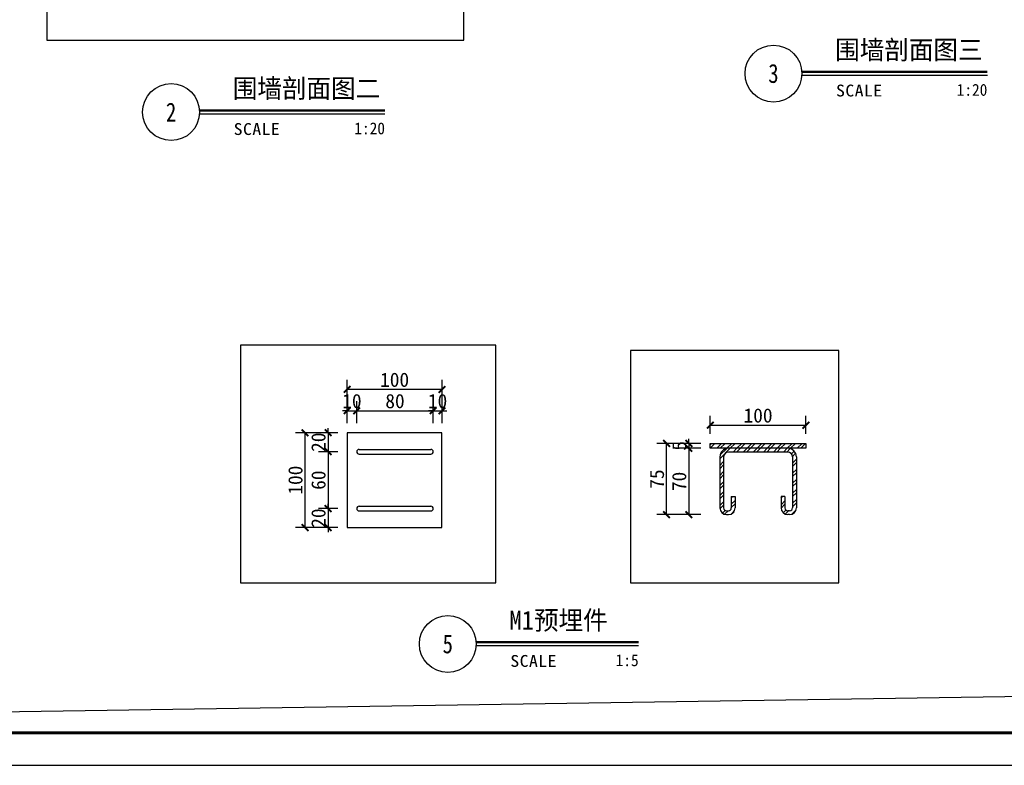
# Model space of a CAD drawing. Extents: x 499156 to 998412, y 3804642 to 7609653.
# Tile 19 of 74: x 500202 to 500409, y 3804642 to 3804799. Entities that reach past the tile are written whole.
import ezdxf
from ezdxf.enums import TextEntityAlignment as Align

# ---------------------------------------------------------------- set-up
doc = ezdxf.new("R2010")
doc.units = 0
doc.header["$PDMODE"] = 35
doc.header["$PDSIZE"] = 1.2
doc.layers.get('0').update_dxf_attribs({"linetype": 'CONTINUOUS'})
doc.layers.get('Defpoints').update_dxf_attribs({"linetype": 'CONTINUOUS'})
for name, color, linetype in [('12-ab-text', 7, 'CONTINUOUS'), ('13-ab-annectent', 4, 'CONTINUOUS'), ('19-ab-dim', 3, 'CONTINUOUS'), ('PUB_TITLE', 4, 'CONTINUOUS'), ('填充1', 8, 'CONTINUOUS'), ('道路1', 4, 'CONTINUOUS')]:
    doc.layers.add(name, color=color, linetype=linetype)
doc.layers.add('18-ab-hide', color=191, linetype='CONTINUOUS', plot=False)
doc.styles.add('ab', font='simhei.ttf', dxfattribs={"width": 0.8})
doc.styles.add('黑体', font='simhei.ttf')
doc.dimstyles.new('5', dxfattribs={"dimscale": 5, "dimtxt": 3, "dimasz": 1, "dimexe": 2, "dimexo": 2, "dimgap": 0.5, "dimtad": 1, "dimdec": 0, "dimrnd": 10, "dimtxsty": '黑体', "dimblk": 'ARCHTICK', "dimcen": 1, "dimclrd": 256, "dimclre": 3, "dimclrt": 7, "dimadec": 0, "dimazin": 0, "dimtfac": 1, "dimtdec": 0, "dimtix": 1, "dimtmove": 2, "dimatfit": 3, "dimldrblk": 'DOTSMALL', "dimfxl": 1, "dimarcsym": 0})
pattern_1 = [(45, (498912.3856, 3805092.287), (-1.0606602, 1.0606602), []), (45, (498913.0927, 3805092.287), (-1.0606602, 1.0606602), [])]

# ---------------------------------------------------------------- blocks, each defined once
blk = doc.blocks.new('wrtgtg')
at = {"layer": 'PUB_TITLE'}
blk.add_lwpolyline([(-75296, -5841), (8804, -5841), (8804, 53559), (-75296, 53559)], close=True, dxfattribs=at)
at = {"layer": 'PUB_TITLE', "const_width": 100}
blk.add_lwpolyline([(-72796, -4841), (7804, -4841), (7804, 52559), (-72796, 52559)], close=True, dxfattribs=at)
blk = doc.blocks.new('_ArchTick')
at = {"color": 0, "linetype": 'ByBlock', "const_width": 0.4}
blk.add_lwpolyline([(-0.71, -0.71), (0.71, 0.71)], dxfattribs=at)
blk = doc.blocks.new('*D1604')
at = {"layer": '19-ab-dim', "lineweight": -2, "transparency": 16777216}
for p, q in [((500266.71, 3804711.8), (500266.71, 3804712.8)), ((500266.71, 3804711.8), (500266.71, 3804707.8)), ((500266.71, 3804707.8), (500266.71, 3804706.8))]:
    blk.add_line(p, q, dxfattribs=at)
at = {"layer": '19-ab-dim', "color": 3, "lineweight": -2, "transparency": 16777216}
for p, q in [((500268.74, 3804711.8), (500264.71, 3804711.8)), ((500268.74, 3804707.8), (500264.71, 3804707.8))]:
    blk.add_line(p, q, dxfattribs=at)
at = {"layer": 'Defpoints', "color": 0, "transparency": 16777216}
for p in [(500270.74, 3804711.8), (500266.71, 3804707.8), (500270.74, 3804707.8)]:
    blk.add_point(p, dxfattribs=at)
at = {"layer": '19-ab-dim', "lineweight": -2, "transparency": 16777216}
for p, rotation in [((500266.71, 3804711.8), 270), ((500266.71, 3804707.8), 90)]:
    blk.add_blockref('_ArchTick', p, dxfattribs=dict(at, rotation=rotation))
at = {"layer": '19-ab-dim', "color": 7, "transparency": 16777216, "insert": (500264.69, 3804709.8), "char_height": 3, "attachment_point": 5, "rotation": 90, "style": '黑体'}
blk.add_mtext('20', dxfattribs=at)
blk = doc.blocks.new('_DotSmall')
at = {"color": 0, "linetype": 'ByBlock', "const_width": 0.5}
blk.add_lwpolyline([(-0.0625, 0, 1), (0.0625, 0, 1)], format="xyb", close=True, dxfattribs=at)
blk = doc.blocks.new('*D1605')
at = {"layer": '19-ab-dim', "color": 3, "lineweight": -2, "transparency": 16777216}
for p, q in [((500268.74, 3804707.8), (500264.71, 3804707.8)), ((500268.74, 3804695.8), (500264.71, 3804695.8))]:
    blk.add_line(p, q, dxfattribs=at)
at = {"layer": '19-ab-dim', "lineweight": -2, "transparency": 16777216}
blk.add_line((500266.71, 3804707.8), (500266.71, 3804695.8), dxfattribs=at)
at = {"layer": 'Defpoints', "color": 0, "transparency": 16777216}
for p in [(500270.74, 3804707.8), (500266.71, 3804695.8), (500270.74, 3804695.8)]:
    blk.add_point(p, dxfattribs=at)
at = {"layer": '19-ab-dim', "lineweight": -2, "transparency": 16777216}
for p, rotation in [((500266.71, 3804707.8), 90), ((500266.71, 3804695.8), 270)]:
    blk.add_blockref('_ArchTick', p, dxfattribs=dict(at, rotation=rotation))
at = {"layer": '19-ab-dim', "color": 7, "transparency": 16777216, "insert": (500264.69, 3804701.8), "char_height": 3, "attachment_point": 5, "rotation": 90, "style": '黑体'}
blk.add_mtext('60', dxfattribs=at)
blk = doc.blocks.new('*D1606')
at = {"layer": '19-ab-dim', "color": 3, "lineweight": -2, "transparency": 16777216}
for p, q in [((500268.74, 3804695.8), (500264.71, 3804695.8)), ((500268.74, 3804691.8), (500264.71, 3804691.8))]:
    blk.add_line(p, q, dxfattribs=at)
at = {"layer": '19-ab-dim', "lineweight": -2, "transparency": 16777216}
for p, q in [((500266.71, 3804695.8), (500266.71, 3804696.8)), ((500266.71, 3804695.8), (500266.71, 3804691.8)), ((500266.71, 3804691.8), (500266.71, 3804690.8))]:
    blk.add_line(p, q, dxfattribs=at)
at = {"layer": 'Defpoints', "color": 0, "transparency": 16777216}
for p in [(500270.74, 3804695.8), (500266.71, 3804691.8), (500270.74, 3804691.8)]:
    blk.add_point(p, dxfattribs=at)
at = {"layer": '19-ab-dim', "lineweight": -2, "transparency": 16777216}
for p, rotation in [((500266.71, 3804695.8), 270), ((500266.71, 3804691.8), 90)]:
    blk.add_blockref('_ArchTick', p, dxfattribs=dict(at, rotation=rotation))
at = {"layer": '19-ab-dim', "color": 7, "transparency": 16777216, "insert": (500264.69, 3804693.8), "char_height": 3, "attachment_point": 5, "rotation": 90, "style": '黑体'}
blk.add_mtext('20', dxfattribs=at)
blk = doc.blocks.new('*D1607')
at = {"layer": '19-ab-dim', "color": 3, "lineweight": -2, "transparency": 16777216}
for p, q in [((500268.74, 3804711.8), (500259.85, 3804711.8)), ((500268.74, 3804691.8), (500259.85, 3804691.8))]:
    blk.add_line(p, q, dxfattribs=at)
at = {"layer": '19-ab-dim', "lineweight": -2, "transparency": 16777216}
blk.add_line((500261.85, 3804691.8), (500261.85, 3804711.8), dxfattribs=at)
at = {"layer": 'Defpoints', "color": 0, "transparency": 16777216}
for p in [(500261.85, 3804711.8), (500270.74, 3804711.8), (500270.74, 3804691.8)]:
    blk.add_point(p, dxfattribs=at)
at = {"layer": '19-ab-dim', "lineweight": -2, "transparency": 16777216}
for p, rotation in [((500261.85, 3804711.8), 90), ((500261.85, 3804691.8), 270)]:
    blk.add_blockref('_ArchTick', p, dxfattribs=dict(at, rotation=rotation))
at = {"layer": '19-ab-dim', "color": 7, "transparency": 16777216, "insert": (500259.83, 3804701.8), "char_height": 3, "attachment_point": 5, "rotation": 90, "style": '黑体'}
blk.add_mtext('100', dxfattribs=at)
blk = doc.blocks.new('*D1608')
at = {"layer": '19-ab-dim', "color": 3, "lineweight": -2, "transparency": 16777216}
for p, q in [((500270.74, 3804713.8), (500270.74, 3804718.44)), ((500272.74, 3804713.8), (500272.74, 3804718.44))]:
    blk.add_line(p, q, dxfattribs=at)
at = {"layer": '19-ab-dim', "lineweight": -2, "transparency": 16777216}
for p, q in [((500270.74, 3804716.44), (500269.74, 3804716.44)), ((500270.74, 3804716.44), (500272.74, 3804716.44)), ((500272.74, 3804716.44), (500273.74, 3804716.44))]:
    blk.add_line(p, q, dxfattribs=at)
at = {"layer": 'Defpoints', "color": 0, "transparency": 16777216}
for p in [(500272.74, 3804716.44), (500270.74, 3804711.8), (500272.74, 3804711.8)]:
    blk.add_point(p, dxfattribs=at)
at = {"layer": '19-ab-dim', "lineweight": -2, "transparency": 16777216}
blk.add_blockref('_ArchTick', (500270.74, 3804716.44), dxfattribs=at)
at = {"layer": '19-ab-dim', "lineweight": -2, "transparency": 16777216, "rotation": 180}
blk.add_blockref('_ArchTick', (500272.74, 3804716.44), dxfattribs=at)
at = {"layer": '19-ab-dim', "color": 7, "transparency": 16777216, "insert": (500271.74, 3804718.46), "char_height": 3, "attachment_point": 5, "style": '黑体'}
blk.add_mtext('10', dxfattribs=at)
blk = doc.blocks.new('*D1609')
at = {"layer": '19-ab-dim', "color": 3, "lineweight": -2, "transparency": 16777216}
for p, q in [((500272.74, 3804713.8), (500272.74, 3804718.44)), ((500288.89, 3804713.8), (500288.89, 3804718.44))]:
    blk.add_line(p, q, dxfattribs=at)
at = {"layer": '19-ab-dim', "lineweight": -2, "transparency": 16777216}
blk.add_line((500272.74, 3804716.44), (500288.89, 3804716.44), dxfattribs=at)
at = {"layer": 'Defpoints', "color": 0, "transparency": 16777216}
for p in [(500288.89, 3804716.44), (500272.74, 3804711.8), (500288.89, 3804711.8)]:
    blk.add_point(p, dxfattribs=at)
at = {"layer": '19-ab-dim', "lineweight": -2, "transparency": 16777216, "rotation": 180}
blk.add_blockref('_ArchTick', (500272.74, 3804716.44), dxfattribs=at)
at = {"layer": '19-ab-dim', "lineweight": -2, "transparency": 16777216}
blk.add_blockref('_ArchTick', (500288.89, 3804716.44), dxfattribs=at)
at = {"layer": '19-ab-dim', "color": 7, "transparency": 16777216, "insert": (500280.82, 3804718.46), "char_height": 3, "attachment_point": 5, "style": '黑体'}
blk.add_mtext('80', dxfattribs=at)
blk = doc.blocks.new('*D1610')
at = {"layer": '19-ab-dim', "color": 3, "lineweight": -2, "transparency": 16777216}
for p, q in [((500288.89, 3804713.8), (500288.89, 3804718.44)), ((500290.74, 3804713.8), (500290.74, 3804718.44))]:
    blk.add_line(p, q, dxfattribs=at)
at = {"layer": '19-ab-dim', "lineweight": -2, "transparency": 16777216}
for p, q in [((500288.89, 3804716.44), (500287.89, 3804716.44)), ((500288.89, 3804716.44), (500290.74, 3804716.44)), ((500290.74, 3804716.44), (500291.74, 3804716.44))]:
    blk.add_line(p, q, dxfattribs=at)
at = {"layer": 'Defpoints', "color": 0, "transparency": 16777216}
for p in [(500290.74, 3804716.44), (500288.89, 3804711.8), (500290.74, 3804711.8)]:
    blk.add_point(p, dxfattribs=at)
at = {"layer": '19-ab-dim', "lineweight": -2, "transparency": 16777216}
blk.add_blockref('_ArchTick', (500288.89, 3804716.44), dxfattribs=at)
at = {"layer": '19-ab-dim', "lineweight": -2, "transparency": 16777216, "rotation": 180}
blk.add_blockref('_ArchTick', (500290.74, 3804716.44), dxfattribs=at)
at = {"layer": '19-ab-dim', "color": 7, "transparency": 16777216, "insert": (500289.81, 3804718.46), "char_height": 3, "attachment_point": 5, "style": '黑体'}
blk.add_mtext('10', dxfattribs=at)
blk = doc.blocks.new('*D1611')
at = {"layer": '19-ab-dim', "color": 3, "lineweight": -2, "transparency": 16777216}
for p, q in [((500270.74, 3804713.8), (500270.74, 3804722.94)), ((500290.74, 3804713.8), (500290.74, 3804722.94))]:
    blk.add_line(p, q, dxfattribs=at)
at = {"layer": '19-ab-dim', "lineweight": -2, "transparency": 16777216}
blk.add_line((500290.74, 3804720.94), (500270.74, 3804720.94), dxfattribs=at)
at = {"layer": 'Defpoints', "color": 0, "transparency": 16777216}
for p in [(500270.74, 3804720.94), (500270.74, 3804711.8), (500290.74, 3804711.8)]:
    blk.add_point(p, dxfattribs=at)
at = {"layer": '19-ab-dim', "lineweight": -2, "transparency": 16777216, "rotation": 180}
blk.add_blockref('_ArchTick', (500270.74, 3804720.94), dxfattribs=at)
at = {"layer": '19-ab-dim', "lineweight": -2, "transparency": 16777216}
blk.add_blockref('_ArchTick', (500290.74, 3804720.94), dxfattribs=at)
at = {"layer": '19-ab-dim', "color": 7, "transparency": 16777216, "insert": (500280.74, 3804722.96), "char_height": 3, "attachment_point": 5, "style": '黑体'}
blk.add_mtext('100', dxfattribs=at)
blk = doc.blocks.new('*D1612')
at = {"layer": '19-ab-dim', "lineweight": -2, "transparency": 16777216}
for p, q in [((500342.81, 3804709.54), (500342.81, 3804710.54)), ((500342.81, 3804709.54), (500342.81, 3804708.53)), ((500342.81, 3804708.53), (500342.81, 3804707.53))]:
    blk.add_line(p, q, dxfattribs=at)
at = {"layer": '19-ab-dim', "color": 3, "lineweight": -2, "transparency": 16777216}
for p, q in [((500345.33, 3804709.54), (500340.81, 3804709.54)), ((500345.33, 3804708.53), (500340.81, 3804708.53))]:
    blk.add_line(p, q, dxfattribs=at)
at = {"layer": 'Defpoints', "color": 0, "transparency": 16777216}
for p in [(500342.81, 3804708.53), (500347.33, 3804709.54), (500347.33, 3804708.53)]:
    blk.add_point(p, dxfattribs=at)
at = {"layer": '19-ab-dim', "lineweight": -2, "transparency": 16777216}
for p, rotation in [((500342.81, 3804709.54), 270), ((500342.81, 3804708.53), 90)]:
    blk.add_blockref('_ArchTick', p, dxfattribs=dict(at, rotation=rotation))
at = {"layer": '19-ab-dim', "color": 7, "transparency": 16777216, "insert": (500340.81, 3804709.03), "char_height": 3, "attachment_point": 5, "rotation": 90, "style": '黑体'}
blk.add_mtext('5', dxfattribs=at)
blk = doc.blocks.new('*D1613')
at = {"layer": '19-ab-dim', "color": 3, "lineweight": -2, "transparency": 16777216}
for p, q in [((500345.33, 3804708.53), (500340.81, 3804708.53)), ((500345.33, 3804694.53), (500340.81, 3804694.53))]:
    blk.add_line(p, q, dxfattribs=at)
at = {"layer": '19-ab-dim', "lineweight": -2, "transparency": 16777216}
blk.add_line((500342.81, 3804708.53), (500342.81, 3804694.53), dxfattribs=at)
at = {"layer": 'Defpoints', "color": 0, "transparency": 16777216}
for p in [(500347.33, 3804708.53), (500342.81, 3804694.53), (500347.33, 3804694.53)]:
    blk.add_point(p, dxfattribs=at)
at = {"layer": '19-ab-dim', "lineweight": -2, "transparency": 16777216}
for p, rotation in [((500342.81, 3804708.53), 90), ((500342.81, 3804694.53), 270)]:
    blk.add_blockref('_ArchTick', p, dxfattribs=dict(at, rotation=rotation))
at = {"layer": '19-ab-dim', "color": 7, "transparency": 16777216, "insert": (500340.79, 3804701.53), "char_height": 3, "attachment_point": 5, "rotation": 90, "style": '黑体'}
blk.add_mtext('70', dxfattribs=at)
blk = doc.blocks.new('*D1614')
at = {"layer": '19-ab-dim', "color": 3, "lineweight": -2, "transparency": 16777216}
for p, q in [((500345.33, 3804709.54), (500336.09, 3804709.54)), ((500345.33, 3804694.53), (500336.09, 3804694.53))]:
    blk.add_line(p, q, dxfattribs=at)
at = {"layer": '19-ab-dim', "lineweight": -2, "transparency": 16777216}
blk.add_line((500338.09, 3804694.53), (500338.09, 3804709.54), dxfattribs=at)
at = {"layer": 'Defpoints', "color": 0, "transparency": 16777216}
for p in [(500338.09, 3804709.54), (500347.33, 3804709.54), (500347.33, 3804694.53)]:
    blk.add_point(p, dxfattribs=at)
at = {"layer": '19-ab-dim', "lineweight": -2, "transparency": 16777216}
for p, rotation in [((500338.09, 3804709.54), 90), ((500338.09, 3804694.53), 270)]:
    blk.add_blockref('_ArchTick', p, dxfattribs=dict(at, rotation=rotation))
at = {"layer": '19-ab-dim', "color": 7, "transparency": 16777216, "insert": (500336.09, 3804702.03), "char_height": 3, "attachment_point": 5, "rotation": 90, "style": '黑体'}
blk.add_mtext('75', dxfattribs=at)
blk = doc.blocks.new('*D1615')
at = {"layer": '19-ab-dim', "color": 3, "lineweight": -2, "transparency": 16777216}
for p, q in [((500347.33, 3804711.54), (500347.33, 3804715.4)), ((500367.49, 3804711.54), (500367.49, 3804715.4))]:
    blk.add_line(p, q, dxfattribs=at)
at = {"layer": '19-ab-dim', "lineweight": -2, "transparency": 16777216}
blk.add_line((500347.33, 3804713.4), (500367.49, 3804713.4), dxfattribs=at)
at = {"layer": 'Defpoints', "color": 0, "transparency": 16777216}
for p in [(500367.49, 3804713.4), (500347.33, 3804709.54), (500367.49, 3804709.54)]:
    blk.add_point(p, dxfattribs=at)
at = {"layer": '19-ab-dim', "lineweight": -2, "transparency": 16777216, "rotation": 180}
blk.add_blockref('_ArchTick', (500347.33, 3804713.4), dxfattribs=at)
at = {"layer": '19-ab-dim', "lineweight": -2, "transparency": 16777216}
blk.add_blockref('_ArchTick', (500367.49, 3804713.4), dxfattribs=at)
at = {"layer": '19-ab-dim', "color": 7, "transparency": 16777216, "insert": (500357.41, 3804715.42), "char_height": 3, "attachment_point": 5, "style": '黑体'}
blk.add_mtext('100', dxfattribs=at)
blk = doc.blocks.new('*U1587')
at = {"layer": '19-ab-dim'}
blk.add_line((5.99, -0.35), (40.26, -0.35), dxfattribs=at)
at = {"layer": '19-ab-dim', "const_width": 0.5}
blk.add_lwpolyline([(5.99, 0.35), (40.26, 0.35)], dxfattribs=at)
at = {"layer": '19-ab-dim'}
blk.add_circle((0, 0), 6, dxfattribs=at)
at = {"layer": '12-ab-text', "insert": (13.2, -4.87), "char_height": 2.5, "attachment_point": 7, "style": 'ab'}
blk.add_mtext('{\\W1.1;\\T1.05;SCALE}', dxfattribs=at)
at = {"layer": '12-ab-text', "style": 'ab', "width": 0.95}
blk.add_attdef('图名', (13.01, 3), '', height=4, dxfattribs=at)
at = {"layer": '12-ab-text', "style": 'ab', "width": 0.8}
blk.add_attdef('图号', text='', height=4, dxfattribs=at).set_placement((0, 0), align=Align.MIDDLE)
at = {"layer": '12-ab-text', "style": 'ab', "width": 0.95}
blk.add_attdef('SCALE', text='', height=2.5, dxfattribs=at).set_placement((40.26, -4.68), align=Align.RIGHT)
blk = doc.blocks.new('*U1524')
at = {"layer": '19-ab-dim'}
blk.add_line((5.99, -0.35), (45.12, -0.35), dxfattribs=at)
at = {"layer": '19-ab-dim', "const_width": 0.5}
blk.add_lwpolyline([(5.99, 0.35), (45.12, 0.35)], dxfattribs=at)
at = {"layer": '19-ab-dim'}
blk.add_circle((0, 0), 6, dxfattribs=at)
at = {"layer": '12-ab-text', "insert": (13.2, -4.87), "char_height": 2.5, "attachment_point": 7, "style": 'ab'}
blk.add_mtext('{\\W1.1;\\T1.05;SCALE}', dxfattribs=at)
at = {"layer": '12-ab-text', "style": 'ab', "width": 0.95}
blk.add_attdef('图名', (13.01, 3), '', height=4, dxfattribs=at)
at = {"layer": '12-ab-text', "style": 'ab', "width": 0.8}
blk.add_attdef('图号', text='', height=4, dxfattribs=at).set_placement((0, 0), align=Align.MIDDLE)
at = {"layer": '12-ab-text', "style": 'ab', "width": 0.95}
blk.add_attdef('SCALE', text='', height=2.5, dxfattribs=at).set_placement((45.12, -4.68), align=Align.RIGHT)

msp = doc.modelspace()

# ---------------------------------------------------------------- hatches: boundary and pattern name
at = {"layer": '填充1'}
h = msp.add_hatch(dxfattribs=at)
h.set_pattern_fill('ANSI32', color=8, scale=20, style=0)
h.set_pattern_definition(pattern_1)
h.paths.add_polyline_path([(500367.494, 3804709.537), (500347.334, 3804709.537), (500347.334, 3804708.529), (500367.494, 3804708.529)])
h = msp.add_hatch(dxfattribs=at)
h.set_pattern_fill('ANSI32', color=8, scale=20, style=0)
h.set_pattern_definition(pattern_1)
edge = h.paths.add_edge_path()
edge.add_line((500351.157, 3804708.529), (500363.672, 3804708.529))
edge.add_arc((500363.672, 3804706.715), 1.814, 0, 89.99969, ccw=False)
edge.add_line((500365.486, 3804706.715), (500365.486, 3804695.941))
edge.add_arc((500364.075, 3804695.941), 1.411, -89.99986, 0, ccw=False)
edge.add_line((500364.075, 3804694.53), (500363.672, 3804694.53))
edge.add_arc((500363.672, 3804695.941), 1.411, 180, 269.99987, ccw=False)
edge.add_line((500362.261, 3804695.941), (500362.261, 3804698.361))
edge.add_line((500362.261, 3804698.361), (500363.067, 3804698.361))
edge.add_line((500363.067, 3804698.361), (500363.067, 3804695.941))
edge.add_arc((500363.672, 3804695.941), 0.605, 180, 270)
edge.add_line((500363.672, 3804695.337), (500364.075, 3804695.337))
edge.add_arc((500364.075, 3804695.941), 0.605, 270, 360)
edge.add_line((500364.68, 3804695.941), (500364.68, 3804706.715))
edge.add_arc((500363.672, 3804706.715), 1.008, 0, 90)
edge.add_line((500363.672, 3804707.723), (500351.157, 3804707.723))
edge.add_arc((500351.157, 3804706.715), 1.008, 90, 180)
edge.add_line((500350.149, 3804706.715), (500350.149, 3804695.941))
edge.add_arc((500350.753, 3804695.941), 0.605, 180, 270)
edge.add_line((500350.753, 3804695.337), (500351.157, 3804695.337))
edge.add_arc((500351.157, 3804695.941), 0.605, 270, 360)
edge.add_line((500351.761, 3804695.941), (500351.761, 3804698.361))
edge.add_line((500351.761, 3804698.361), (500352.568, 3804698.361))
edge.add_line((500352.568, 3804698.361), (500352.568, 3804695.941))
edge.add_arc((500351.157, 3804695.941), 1.411, -89.99987, 0, ccw=False)
edge.add_line((500351.157, 3804694.53), (500350.753, 3804694.53))
edge.add_arc((500350.753, 3804695.941), 1.411, 180, 269.99986, ccw=False)
edge.add_line((500349.342, 3804695.941), (500349.342, 3804706.715))
edge.add_arc((500351.157, 3804706.715), 1.814, 90.00031, 180, ccw=False)

# ---------------------------------------------------------------- linework, layer by layer
at = {"layer": '13-ab-annectent', "ltscale": 1000}
for p, q in [((500349.342, 3804706.715, 1.379), (500349.342, 3804695.941, 1.379)), ((500350.149, 3804706.715, 1.379), (500350.149, 3804695.941, 1.379)), ((500363.672, 3804707.723, 1.379), (500351.157, 3804707.723, 1.379)), ((500364.68, 3804706.715, 1.379), (500364.68, 3804695.941, 1.379)), ((500365.486, 3804706.715, 1.379), (500365.486, 3804695.941, 1.379)), ((500351.761, 3804698.361, 1.379), (500352.568, 3804698.361, 1.379)), ((500351.761, 3804698.361, 1.379), (500351.761, 3804695.941, 1.379)), ((500352.568, 3804698.361, 1.379), (500352.568, 3804695.941, 1.379)), ((500362.261, 3804698.361, 1.379), (500362.261, 3804695.941, 1.379)), ((500363.067, 3804698.361, 1.379), (500362.261, 3804698.361, 1.379)), ((500363.067, 3804698.361, 1.379), (500363.067, 3804695.941, 1.379)), ((500350.753, 3804695.337, 1.379), (500351.157, 3804695.337, 1.379)), ((500350.753, 3804694.53, 1.379), (500351.157, 3804694.53, 1.379)), ((500364.075, 3804695.337, 1.379), (500363.672, 3804695.337, 1.379)), ((500364.075, 3804694.53, 1.379), (500363.672, 3804694.53, 1.379))]:
    msp.add_line(p, q, dxfattribs=at)
at = {"layer": '13-ab-annectent', "ltscale": 1000, "elevation": 1.379}
for points in [[(500270.736, 3804711.799), (500270.736, 3804691.799), (500290.736, 3804691.799), (500290.736, 3804711.799), (500270.736, 3804711.799)], [(500273.244, 3804708.299), (500288.388, 3804708.299)], [(500273.244, 3804707.299), (500288.388, 3804707.299)], [(500273.244, 3804696.299), (500288.388, 3804696.299)], [(500273.244, 3804695.299), (500288.388, 3804695.299)]]:
    msp.add_lwpolyline(points, dxfattribs=at)
msp.add_lwpolyline([(500367.494, 3804708.529), (500347.334, 3804708.529), (500347.334, 3804709.537), (500367.494, 3804709.537)], close=True, dxfattribs=at)
at = {"layer": '13-ab-annectent', "ltscale": 1000}
for centre, radius, start, end in [((500273.244, 3804707.799, 1.379), 0.5, 90, 270), ((500288.388, 3804707.799, 1.379), 0.5, 270, 90), ((500351.157, 3804706.715, 1.379), 1.814, 90, 180), ((500363.672, 3804706.715, 1.379), 1.814, 0, 90), ((500351.157, 3804706.715, 1.379), 1.008, 90, 180), ((500363.672, 3804706.715, 1.379), 1.008, 0, 90), ((500273.244, 3804695.799, 1.379), 0.5, 90, 270), ((500288.388, 3804695.799, 1.379), 0.5, 270, 90), ((500350.753, 3804695.941, 1.379), 1.411, 180, 270), ((500350.753, 3804695.941, 1.379), 0.605, 180, 270), ((500351.157, 3804695.941, 1.379), 1.411, 270, 0), ((500351.157, 3804695.941, 1.379), 0.605, 270, 0), ((500363.672, 3804695.941, 1.379), 1.411, 180, 270), ((500363.672, 3804695.941, 1.379), 0.605, 180, 270), ((500364.075, 3804695.941, 1.379), 0.605, 270, 0), ((500364.075, 3804695.941, 1.379), 1.411, 270, 0)]:
    msp.add_arc(centre, radius, start, end, dxfattribs=at)
at = {"layer": '18-ab-hide', "linetype": 'Continuous'}
for points in [[(500207.41, 3804794.586), (500295.319, 3804794.586), (500295.319, 3805002.112), (500207.41, 3805002.112)], [(500248.254, 3804680.109), (500302.067, 3804680.109), (500302.067, 3804730.303), (500248.254, 3804730.303)], [(500330.495, 3804680.109), (500374.475, 3804680.109), (500374.475, 3804729.123), (500330.495, 3804729.123)]]:
    msp.add_lwpolyline(points, close=True, dxfattribs=at)
at = {"layer": '道路1', "linetype": 'Continuous'}
msp.add_line((500489.99, 3804657.327), (499976.774, 3804649.437), dxfattribs=at)

# ---------------------------------------------------------------- block references
at = {"xscale": 0.00684288, "yscale": 0.00684288, "zscale": 0.00684288}
msp.add_blockref('wrtgtg', (500474.38, 3804681.614), dxfattribs=at)
at = {"layer": '12-ab-text'}
for name, p, values in [('*U1524', (500360.657, 3804787.57), {'图名': '围墙剖面图三', '图号': '3', 'SCALE': '1:20'}), ('*U1524', (500233.593, 3804779.442), {'图名': '围墙剖面图二', '图号': '2', 'SCALE': '1:20'}), ('*U1587', (500291.957, 3804667.241), {'图名': 'M1预埋件', '图号': '5', 'SCALE': '1:5'})]:
    msp.add_blockref(name, p, dxfattribs=at).add_auto_attribs(values)

# ---------------------------------------------------------------- dimensions: what is measured, and where the dimension line sits
at = {"layer": '19-ab-dim'}
for base, p1, p2, angle, picture, middle in [((500270.736, 3804720.943, 1.379), (500290.736, 3804711.799, 1.379), (500270.736, 3804711.799, 1.379), 180, '*D1611', (500280.736, 3804722.96, 1.379)), ((500288.888, 3804716.444, 1.379), (500272.744, 3804711.799, 1.379), (500288.888, 3804711.799, 1.379), 180, '*D1609', (500280.816, 3804718.461, 1.379)), ((500290.736, 3804716.444, 1.379), (500288.888, 3804711.799, 1.379), (500290.736, 3804711.799, 1.379), 180, '*D1610', (500289.812, 3804718.461, 1.379)), ((500261.849, 3804711.799, 1.379), (500270.736, 3804691.799, 1.379), (500270.736, 3804711.799, 1.379), 90, '*D1607', (500259.832, 3804701.799, 1.379)), ((500266.707, 3804695.799, 1.379), (500270.736, 3804707.799, 1.379), (500270.736, 3804695.799, 1.379), 90, '*D1605', (500264.691, 3804701.799, 1.379)), ((500342.807, 3804694.53, 1.379), (500347.334, 3804708.529, 1.379), (500347.334, 3804694.53, 1.379), 90, '*D1613', (500340.79, 3804701.53, 1.379)), ((500266.707, 3804691.799, 1.379), (500270.736, 3804695.799, 1.379), (500270.736, 3804691.799, 1.379), 90, '*D1606', (500264.691, 3804693.799, 1.379))]:
    dim = msp.add_linear_dim(base=base, p1=p1, p2=p2, angle=angle, dimstyle='5', override={"dimscale": 1, "dimlfac": 5}, dxfattribs=at)
    dim.commit()
    dim.dimension.update_dxf_attribs({"geometry": picture, "text_midpoint": middle})
for p1, p2, distance, picture, middle in [((500270.736, 3804711.799, 1.379), (500272.744, 3804711.799, 1.379), 4.645, '*D1608', (500271.74, 3804718.461, 1.379)), ((500347.334, 3804709.537, 1.379), (500367.494, 3804709.537, 1.379), 3.867, '*D1615', (500357.414, 3804715.421, 1.379)), ((500270.736, 3804711.799, 1.379), (500270.736, 3804707.799, 1.379), -4.029, '*D1604', (500264.691, 3804709.799, 1.379))]:
    dim = msp.add_aligned_dim(p1=p1, p2=p2, distance=distance, dimstyle='5', override={"dimscale": 1, "dimlfac": 5}, dxfattribs=at)
    dim.commit()
    dim.dimension.update_dxf_attribs({"geometry": picture, "text_midpoint": middle})
dim = msp.add_linear_dim(base=(500338.086, 3804709.537, 1.379), p1=(500347.334, 3804694.53, 1.379), p2=(500347.334, 3804709.537, 1.379), angle=90, text='75', dimstyle='5', override={"dimscale": 1, "dimlfac": 5}, dxfattribs=at)
dim.commit()
dim.dimension.update_dxf_attribs({"geometry": '*D1614', "text_midpoint": (500336.086, 3804702.034, 1.379)})
dim = msp.add_aligned_dim(p1=(500347.334, 3804709.537, 1.379), p2=(500347.334, 3804708.529, 1.379), distance=-4.527, text='5', dimstyle='5', override={"dimscale": 1, "dimlfac": 5}, dxfattribs=at)
dim.commit()
dim.dimension.update_dxf_attribs({"geometry": '*D1612', "text_midpoint": (500340.807, 3804709.033, 1.379)})

doc.saveas('drawing.dxf')
